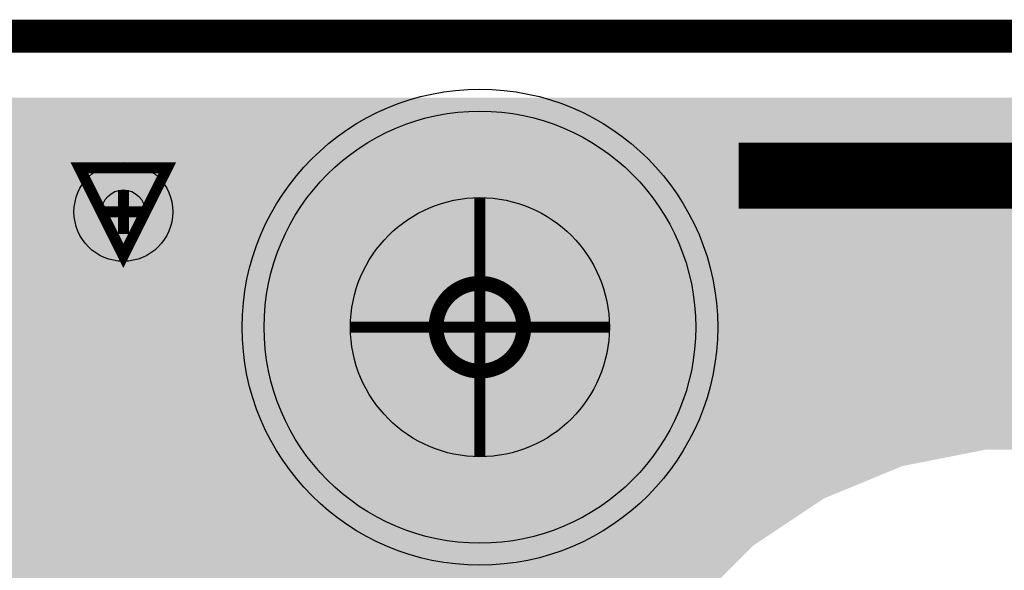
# Model space of a CAD drawing. Extents: x -0.05 to 0.95, y -0.15 to 2.1.
# Tile 187 of 188: x 0.59 to 0.77, y 2 to 2.1. Entities that reach past the tile are written whole.
import ezdxf

# ---------------------------------------------------------------- set-up
doc = ezdxf.new("R2010")
doc.units = 0
doc.layers.get('0').update_dxf_attribs({"linetype": 'CONTINUOUS'})
for name, color, linetype in [('LTE_IOT_23_CLICK_V101A_G1', 7, 'CONTINUOUS'), ('LTE_IOT_23_CLICK_V101A_G2', 6, 'CONTINUOUS'), ('LTE_IOT_23_CLICK_V101A_GBL', 1, 'CONTINUOUS'), ('LTE_IOT_23_CLICK_V101A_GBO', 4, 'CONTINUOUS'), ('LTE_IOT_23_CLICK_V101A_GBS', 5, 'CONTINUOUS'), ('LTE_IOT_23_CLICK_V101A_GD1', 10, 'CONTINUOUS'), ('LTE_IOT_23_CLICK_V101A_GG1', 14, 'CONTINUOUS'), ('LTE_IOT_23_CLICK_V101A_GKO', 9, 'CONTINUOUS'), ('LTE_IOT_23_CLICK_V101A_GTL', 12, 'CONTINUOUS'), ('LTE_IOT_23_CLICK_V101A_GTO', 11, 'CONTINUOUS'), ('LTE_IOT_23_CLICK_V101A_GTS', 8, 'CONTINUOUS'), ('LTE_IOT_23_CLICK_V101A_TXT', 15, 'CONTINUOUS')]:
    doc.layers.add(name, color=color, linetype=linetype)

# ---------------------------------------------------------------- blocks, each defined once
blk = doc.blocks.new('ROUND_5')
blk.add_circle((0, 0), 0.03935)
blk = doc.blocks.new('ROUND_6')
blk.add_circle((0, 0), 0.009)
blk = doc.blocks.new('ROUND_81')
blk.add_circle((0, 0), 0.04335)
blk = doc.blocks.new('ROUND_3')
blk.add_circle((0, 0), 0.004)
blk = doc.blocks.new('ROUND_150')
blk.add_circle((0, 0), 0.0236)

msp = doc.modelspace()

# ---------------------------------------------------------------- linework, layer by layer
at = {"layer": 'LTE_IOT_23_CLICK_V101A_G1'}
for points in [[(0.0246, 2.0874), (0.03869, 2.0888), (0.8754, 2.0874), (0.86131, 2.0888)], [(0.0098, 2.0829), (0.0246, 2.0874), (0.8902, 2.0829), (0.8754, 2.0874)], [(-0.0038, 2.0756), (0.0098, 2.0829), (0.9038, 2.0756), (0.8902, 2.0829)], [(-0.0158, 2.0658), (-0.0038, 2.0756), (0.9158, 2.0658), (0.9038, 2.0756)], [(-0.0256, 2.0538), (-0.0158, 2.0658), (0.9256, 2.0538), (0.9158, 2.0658)], [(-0.0329, 2.0402), (-0.0256, 2.0538), (0.9329, 2.0402), (0.9256, 2.0538)], [(-0.0374, 2.0254), (-0.0329, 2.0402), (0.9374, 2.0254), (0.9329, 2.0402)], [(-0.03746, 2.0247), (-0.0374, 2.0254), (0.93746, 2.0247), (0.9374, 2.0254)], [(-0.03756, 2.0237), (-0.03746, 2.0247), (0.76513, 2.0237), (0.7702, 2.0247)], [(0.1346, 2.0217), (0.1244, 2.0237), (0.755, 2.0217), (0.76513, 2.0237)], [(0.1397, 2.0207), (0.1346, 2.0217), (0.75258, 2.0207), (0.755, 2.0217)], [(0.15158, 2.0158), (0.1397, 2.0207), (0.7407, 2.0158), (0.75258, 2.0207)], [(0.154, 2.0148), (0.15158, 2.0158), (0.7392, 2.0148), (0.7407, 2.0158)], [(0.1654, 2.0072), (0.154, 2.0148), (0.7278, 2.0072), (0.7392, 2.0148)], [(0.1669, 2.0062), (0.1654, 2.0072), (0.7268, 2.0062), (0.7278, 2.0072)], [(0.1769, 1.9962), (0.1669, 2.0062), (0.7168, 1.9962), (0.7268, 2.0062)]]:
    msp.add_solid(points, dxfattribs=at)
at = {"layer": 'LTE_IOT_23_CLICK_V101A_G2'}
for points in [[(0.0246, 2.0874), (0.03869, 2.0888), (0.8754, 2.0874), (0.86131, 2.0888)], [(0.0098, 2.0829), (0.0246, 2.0874), (0.8902, 2.0829), (0.8754, 2.0874)], [(-0.0038, 2.0756), (0.0098, 2.0829), (0.9038, 2.0756), (0.8902, 2.0829)], [(-0.0158, 2.0658), (-0.0038, 2.0756), (0.9158, 2.0658), (0.9038, 2.0756)], [(-0.0256, 2.0538), (-0.0158, 2.0658), (0.9256, 2.0538), (0.9158, 2.0658)], [(-0.0329, 2.0402), (-0.0256, 2.0538), (0.9329, 2.0402), (0.9256, 2.0538)], [(-0.0374, 2.0254), (-0.0329, 2.0402), (0.9374, 2.0254), (0.9329, 2.0402)], [(-0.03746, 2.0247), (-0.0374, 2.0254), (0.93746, 2.0247), (0.9374, 2.0254)], [(-0.03756, 2.0237), (-0.03746, 2.0247), (0.76513, 2.0237), (0.7702, 2.0247)], [(0.1346, 2.0217), (0.1244, 2.0237), (0.755, 2.0217), (0.76513, 2.0237)], [(0.1397, 2.0207), (0.1346, 2.0217), (0.75258, 2.0207), (0.755, 2.0217)], [(0.15158, 2.0158), (0.1397, 2.0207), (0.7407, 2.0158), (0.75258, 2.0207)], [(0.154, 2.0148), (0.15158, 2.0158), (0.7392, 2.0148), (0.7407, 2.0158)], [(0.1654, 2.0072), (0.154, 2.0148), (0.7278, 2.0072), (0.7392, 2.0148)], [(0.1669, 2.0062), (0.1654, 2.0072), (0.7268, 2.0062), (0.7278, 2.0072)], [(0.1769, 1.9962), (0.1669, 2.0062), (0.7168, 1.9962), (0.7268, 2.0062)]]:
    msp.add_solid(points, dxfattribs=at)
at = {"layer": 'LTE_IOT_23_CLICK_V101A_GBL'}
for points in [[(0.0246, 2.0874), (0.03869, 2.0888), (0.8754, 2.0874), (0.86131, 2.0888)], [(0.0098, 2.0829), (0.0246, 2.0874), (0.8902, 2.0829), (0.8754, 2.0874)], [(-0.0038, 2.0756), (0.0098, 2.0829), (0.9038, 2.0756), (0.8902, 2.0829)], [(-0.0158, 2.0658), (-0.0038, 2.0756), (0.9158, 2.0658), (0.9038, 2.0756)], [(-0.0256, 2.0538), (-0.0158, 2.0658), (0.9256, 2.0538), (0.9158, 2.0658)], [(-0.0329, 2.0402), (-0.0256, 2.0538), (0.9329, 2.0402), (0.9256, 2.0538)], [(-0.0374, 2.0254), (-0.0329, 2.0402), (0.9374, 2.0254), (0.9329, 2.0402)], [(-0.03746, 2.0247), (-0.0374, 2.0254), (0.93746, 2.0247), (0.9374, 2.0254)], [(-0.03756, 2.0237), (-0.03746, 2.0247), (0.76513, 2.0237), (0.7702, 2.0247)], [(0.1346, 2.0217), (0.1244, 2.0237), (0.755, 2.0217), (0.76513, 2.0237)], [(0.1397, 2.0207), (0.1346, 2.0217), (0.75258, 2.0207), (0.755, 2.0217)], [(0.15158, 2.0158), (0.1397, 2.0207), (0.7407, 2.0158), (0.75258, 2.0207)], [(0.154, 2.0148), (0.15158, 2.0158), (0.7392, 2.0148), (0.7407, 2.0158)], [(0.1654, 2.0072), (0.154, 2.0148), (0.7278, 2.0072), (0.7392, 2.0148)], [(0.1669, 2.0062), (0.1654, 2.0072), (0.7268, 2.0062), (0.7278, 2.0072)], [(0.1769, 1.9962), (0.1669, 2.0062), (0.7168, 1.9962), (0.7268, 2.0062)]]:
    msp.add_solid(points, dxfattribs=at)
at = {"layer": 'LTE_IOT_23_CLICK_V101A_GBO', "const_width": 0.012}
msp.add_lwpolyline([(0.7252, 2.0746), (0.8315, 2.0746)], dxfattribs=at)
at = {"layer": 'LTE_IOT_23_CLICK_V101A_GD1', "const_width": 0.002}
msp.add_lwpolyline([(0.613, 2.06), (0.605, 2.076), (0.621, 2.076), (0.613, 2.06)], dxfattribs=at)
at = {"layer": 'LTE_IOT_23_CLICK_V101A_GD1', "const_width": 0.0027}
msp.add_lwpolyline([(0.67, 2.047, 1), (0.686, 2.047, 1)], format="xyb", close=True, dxfattribs=at)
at = {"layer": 'LTE_IOT_23_CLICK_V101A_GG1', "const_width": 0.002}
for points in [[(0.613, 2.064), (0.613, 2.072)], [(0.678, 2.0234), (0.678, 2.0706)], [(0.609, 2.068), (0.617, 2.068)], [(0.6544, 2.047), (0.7016, 2.047)]]:
    msp.add_lwpolyline(points, dxfattribs=at)
at = {"layer": 'LTE_IOT_23_CLICK_V101A_GKO', "const_width": 0.006}
msp.add_lwpolyline([(0.04, 2.1), (0.86, 2.1)], dxfattribs=at)
at = {"layer": 'LTE_IOT_23_CLICK_V101A_GTL'}
for points in [[(0.0246, 2.0874), (0.03869, 2.0888), (0.8754, 2.0874), (0.86131, 2.0888)], [(0.0098, 2.0829), (0.0246, 2.0874), (0.8902, 2.0829), (0.8754, 2.0874)], [(-0.0038, 2.0756), (0.0098, 2.0829), (0.9038, 2.0756), (0.8902, 2.0829)], [(-0.0158, 2.0658), (-0.0038, 2.0756), (0.9158, 2.0658), (0.9038, 2.0756)], [(-0.0256, 2.0538), (-0.0158, 2.0658), (0.9256, 2.0538), (0.9158, 2.0658)], [(-0.0329, 2.0402), (-0.0256, 2.0538), (0.9329, 2.0402), (0.9256, 2.0538)], [(-0.0374, 2.0254), (-0.0329, 2.0402), (0.9374, 2.0254), (0.9329, 2.0402)], [(-0.03746, 2.0247), (-0.0374, 2.0254), (0.93746, 2.0247), (0.9374, 2.0254)], [(-0.03756, 2.0237), (-0.03746, 2.0247), (0.76513, 2.0237), (0.7702, 2.0247)], [(0.1346, 2.0217), (0.1244, 2.0237), (0.755, 2.0217), (0.76513, 2.0237)], [(0.1397, 2.0207), (0.1346, 2.0217), (0.75258, 2.0207), (0.755, 2.0217)], [(0.15158, 2.0158), (0.1397, 2.0207), (0.7407, 2.0158), (0.75258, 2.0207)], [(0.154, 2.0148), (0.15158, 2.0158), (0.7392, 2.0148), (0.7407, 2.0158)], [(0.1654, 2.0072), (0.154, 2.0148), (0.7278, 2.0072), (0.7392, 2.0148)], [(0.1669, 2.0062), (0.1654, 2.0072), (0.7268, 2.0062), (0.7278, 2.0072)], [(0.1769, 1.9962), (0.1669, 2.0062), (0.7168, 1.9962), (0.7268, 2.0062)]]:
    msp.add_solid(points, dxfattribs=at)
at = {"layer": 'LTE_IOT_23_CLICK_V101A_GTO', "const_width": 0.012}
msp.add_lwpolyline([(0.7252, 2.0746), (0.8315, 2.0746)], dxfattribs=at)

# ---------------------------------------------------------------- block references
at = {"layer": 'LTE_IOT_23_CLICK_V101A_G1'}
for name, p in [('ROUND_5', (0.678, 2.047)), ('ROUND_6', (0.613, 2.068))]:
    msp.add_blockref(name, p, dxfattribs=at)
at = {"layer": 'LTE_IOT_23_CLICK_V101A_G2'}
for name, p in [('ROUND_5', (0.678, 2.047)), ('ROUND_6', (0.613, 2.068))]:
    msp.add_blockref(name, p, dxfattribs=at)
at = {"layer": 'LTE_IOT_23_CLICK_V101A_GBL'}
for name, p in [('ROUND_5', (0.678, 2.047)), ('ROUND_6', (0.613, 2.068))]:
    msp.add_blockref(name, p, dxfattribs=at)
at = {"layer": 'LTE_IOT_23_CLICK_V101A_GBS'}
msp.add_blockref('ROUND_81', (0.678, 2.047), dxfattribs=at)
at = {"layer": 'LTE_IOT_23_CLICK_V101A_GTL'}
for name, p in [('ROUND_5', (0.678, 2.047)), ('ROUND_6', (0.613, 2.068))]:
    msp.add_blockref(name, p, dxfattribs=at)
at = {"layer": 'LTE_IOT_23_CLICK_V101A_GTS'}
msp.add_blockref('ROUND_81', (0.678, 2.047), dxfattribs=at)
at = {"layer": 'LTE_IOT_23_CLICK_V101A_TXT'}
for name, p in [('ROUND_3', (0.613, 2.068)), ('ROUND_150', (0.678, 2.047))]:
    msp.add_blockref(name, p, dxfattribs=at)

doc.saveas('drawing.dxf')
